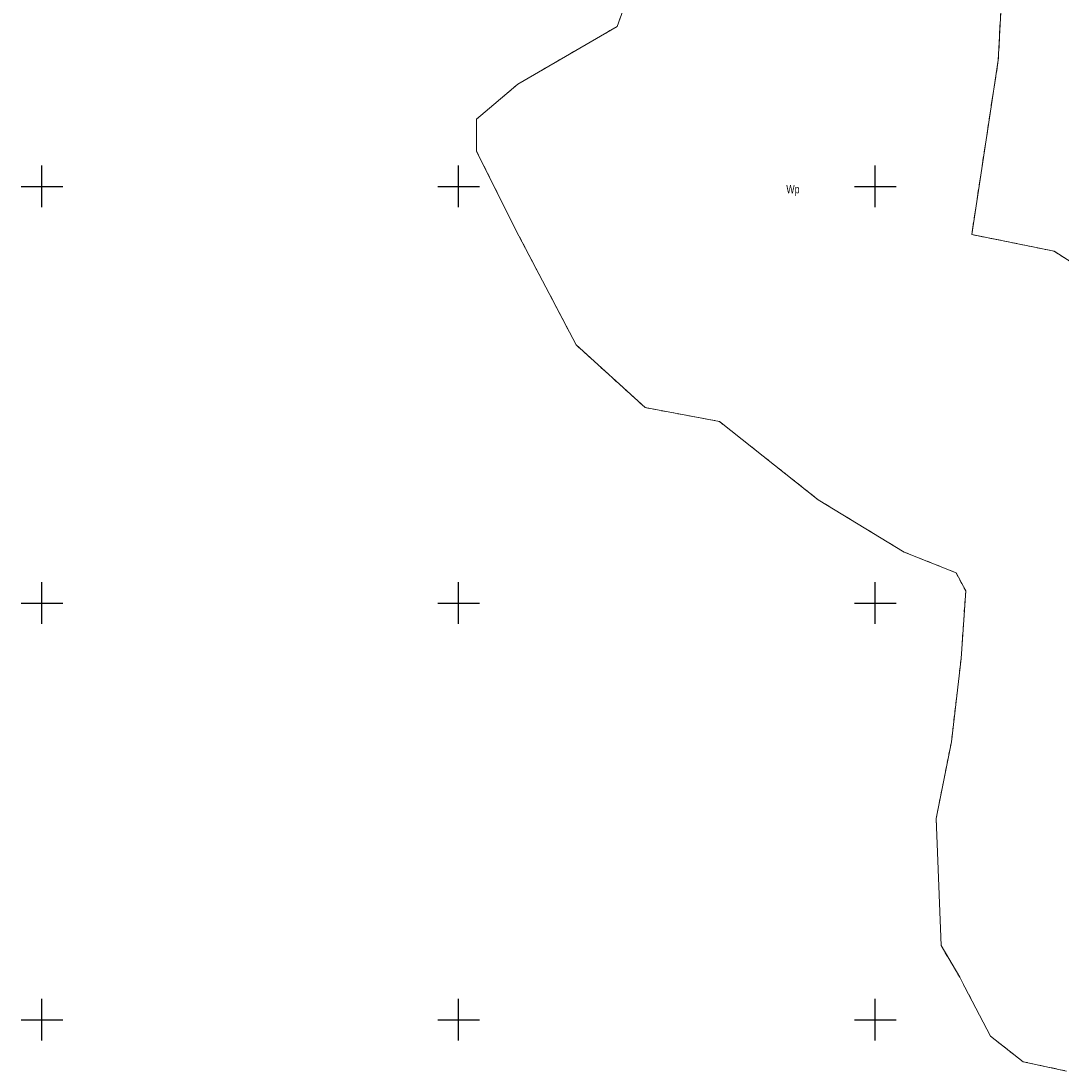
# Model space of a CAD drawing. Header units: metres. Extents: x 7523615 to 7533948, y 5492686 to 5502120.
# Tile 9 of 256: x 7529248 to 7529372, y 5497894 to 5498020. Entities that reach past the tile are written whole.
import ezdxf

# ---------------------------------------------------------------- set-up
doc = ezdxf.new("R2010")
doc.units = ezdxf.units.M
for name, pattern in [('219-500', [0]), ('egkk-500', [2, 1.5, -0.5]), ('egug-500', [1, 0.5, -0.5])]:
    doc.linetypes.add(name, pattern=pattern)
doc.layers.get('0').update_dxf_attribs({"color": 2, "lineweight": 5})
doc.styles.get("Standard").update_dxf_attribs({"font": 'Working1250', "width": 0.75})

# ---------------------------------------------------------------- blocks, each defined once
blk = doc.blocks.new('203')
at = {"linetype": 'Continuous', "lineweight": 0}
h = blk.add_hatch(color=0, dxfattribs=at)
edge = h.paths.add_edge_path()
edge.add_arc((0, 0), 0.045, 0, 360)
blk = doc.blocks.new('RAMKA500K')
at = {"color": 0}
for p, q in [((47.5, 250), (52.5, 250)), ((50, 247.5), (50, 250)), ((97.5, 250), (102.5, 250)), ((100, 247.5), (100, 250)), ((147.5, 250), (152.5, 250)), ((150, 247.5), (150, 250)), ((50, 197.5), (50, 202.5)), ((100, 197.5), (100, 202.5)), ((150, 197.5), (150, 202.5)), ((47.5, 200), (52.5, 200)), ((97.5, 200), (102.5, 200)), ((147.5, 200), (152.5, 200)), ((50, 147.5), (50, 152.5)), ((100, 147.5), (100, 152.5)), ((150, 147.5), (150, 152.5)), ((47.5, 150), (52.5, 150)), ((97.5, 150), (102.5, 150)), ((147.5, 150), (152.5, 150)), ((50, 0), (50, 2.5)), ((100, 0), (100, 2.5)), ((150, 0), (150, 2.5)), ((47.5, 0), (52.5, 0)), ((97.5, 0), (102.5, 0)), ((147.5, 0), (152.5, 0))]:
    blk.add_line(p, q, dxfattribs=at)

msp = doc.modelspace()

# ---------------------------------------------------------------- linework, layer by layer
at = {"layer": '217-kontur klasyfikacyjny', "color": 7, "linetype": 'egkk-500', "lineweight": 18, "flags": 128}
for points in [[(7529365.21, 5498023.8), (7529364.75, 5498015.15)], [(7529364.75, 5498015.15), (7529363.89, 5498009.55)], [(7529363.89, 5498009.55), (7529361.57, 5497994.23)], [(7529361.57, 5497994.23), (7529371.45, 5497992.23)], [(7529371.45, 5497992.23), (7529377.36, 5497988.42)]]:
    msp.add_lwpolyline(points, dxfattribs=at)
at = {"layer": '218-kontur użytku gruntowego', "color": 7, "linetype": 'egug-500', "lineweight": 18, "flags": 128}
for points in [[(7529320.81, 5498024.22), (7529319.03, 5498019.2)], [(7529365.21, 5498023.8), (7529364.75, 5498015.15)], [(7529319.03, 5498019.2), (7529307.09, 5498012.26)], [(7529364.75, 5498015.15), (7529363.89, 5498009.55)], [(7529307.09, 5498012.26), (7529302.16, 5498008.07)], [(7529363.89, 5498009.55), (7529361.57, 5497994.23)], [(7529302.16, 5498008.07), (7529302.16, 5498004.23)], [(7529302.16, 5498004.23), (7529306.84, 5497994.83)], [(7529306.84, 5497994.83), (7529314.11, 5497980.98)], [(7529361.57, 5497994.23), (7529371.45, 5497992.23)], [(7529371.45, 5497992.23), (7529377.36, 5497988.42)], [(7529314.11, 5497980.98), (7529322.39, 5497973.46)], [(7529322.39, 5497973.46), (7529331.29, 5497971.8)], [(7529331.29, 5497971.8), (7529343.15, 5497962.41)], [(7529343.15, 5497962.41), (7529353.46, 5497956.13)], [(7529353.46, 5497956.13), (7529359.68, 5497953.65)], [(7529359.68, 5497953.65), (7529360.85, 5497951.47)], [(7529360.85, 5497951.47), (7529360.29, 5497943.35)], [(7529360.29, 5497943.35), (7529359.12, 5497933.36)], [(7529359.12, 5497933.36), (7529357.29, 5497924.14)], [(7529357.29, 5497924.14), (7529357.89, 5497908.91)], [(7529357.89, 5497908.91), (7529360.13, 5497905.1)], [(7529360.13, 5497905.1), (7529360.75, 5497903.92)], [(7529360.75, 5497903.92), (7529363.83, 5497898.02)], [(7529363.83, 5497898.02), (7529367.75, 5497894.97)], [(7529367.75, 5497894.97), (7529371.23, 5497894.22)], [(7529371.23, 5497894.22), (7529372.92, 5497893.86)]]:
    msp.add_lwpolyline(points, dxfattribs=at)
at = {"layer": '219-działka ewidencyjna', "color": 3, "linetype": '219-500', "lineweight": 18, "flags": 128}
for points in [[(7529319.03, 5498019.2), (7529320.81, 5498024.22)], [(7529364.75, 5498015.15), (7529365.21, 5498023.8)], [(7529307.09, 5498012.26), (7529319.03, 5498019.2)], [(7529363.89, 5498009.55), (7529364.75, 5498015.15)], [(7529302.16, 5498008.07), (7529307.09, 5498012.26)], [(7529361.57, 5497994.23), (7529363.89, 5498009.55)], [(7529302.16, 5498004.23), (7529302.16, 5498008.07)], [(7529302.16, 5498004.23), (7529306.84, 5497994.83)], [(7529306.84, 5497994.83), (7529314.11, 5497980.98)], [(7529361.57, 5497994.23), (7529371.45, 5497992.23)], [(7529371.45, 5497992.23), (7529377.36, 5497988.42)], [(7529314.11, 5497980.98), (7529322.39, 5497973.46)], [(7529322.39, 5497973.46), (7529331.29, 5497971.8)], [(7529331.29, 5497971.8), (7529343.15, 5497962.41)], [(7529343.15, 5497962.41), (7529353.46, 5497956.13)], [(7529353.46, 5497956.13), (7529359.68, 5497953.65)], [(7529359.68, 5497953.65), (7529360.85, 5497951.47)], [(7529360.29, 5497943.35), (7529360.85, 5497951.47)], [(7529359.12, 5497933.36), (7529360.29, 5497943.35)], [(7529357.29, 5497924.14), (7529359.12, 5497933.36)], [(7529357.29, 5497924.14), (7529357.89, 5497908.91)], [(7529357.89, 5497908.91), (7529360.13, 5497905.1)], [(7529360.13, 5497905.1), (7529360.75, 5497903.92)], [(7529360.75, 5497903.92), (7529363.83, 5497898.02)], [(7529363.83, 5497898.02), (7529367.75, 5497894.97)], [(7529367.75, 5497894.97), (7529372.92, 5497893.86)]]:
    msp.add_lwpolyline(points, dxfattribs=at)

# ---------------------------------------------------------------- block references
at = {"layer": '203-punkt graniczny', "color": 3, "linetype": 'CONTINUOUS', "lineweight": 18}
for p in [(7529319.03, 5498019.2), (7529364.75, 5498015.15), (7529307.09, 5498012.26), (7529363.89, 5498009.55), (7529302.16, 5498008.07), (7529302.16, 5498004.23), (7529306.84, 5497994.83), (7529361.57, 5497994.23), (7529371.45, 5497992.23), (7529314.11, 5497980.98), (7529322.39, 5497973.46), (7529331.29, 5497971.8), (7529343.15, 5497962.41), (7529353.46, 5497956.13), (7529359.68, 5497953.65), (7529360.85, 5497951.47), (7529360.29, 5497943.35), (7529359.12, 5497933.36), (7529357.29, 5497924.14), (7529357.89, 5497908.91), (7529360.13, 5497905.1), (7529360.75, 5497903.92), (7529363.83, 5497898.02), (7529367.75, 5497894.97)]:
    msp.add_blockref('203', p, dxfattribs=at)
at = {"layer": 'Wstawianie ramki sekcyjnej z opisem', "color": 7, "linetype": 'CONTINUOUS', "lineweight": 13}
for p in [(7529200, 5498000), (7529200, 5497750)]:
    msp.add_blockref('RAMKA500K', p, dxfattribs=at)

# ---------------------------------------------------------------- texts
at = {"layer": '210-oznaczenie konturu użytku gruntowego', "color": 7, "linetype": 'CONTINUOUS', "lineweight": 18, "width": 0.79}
msp.add_text('Wp', height=1, dxfattribs=at).set_placement((7529339.32, 5497999.17))

doc.saveas('drawing.dxf')
